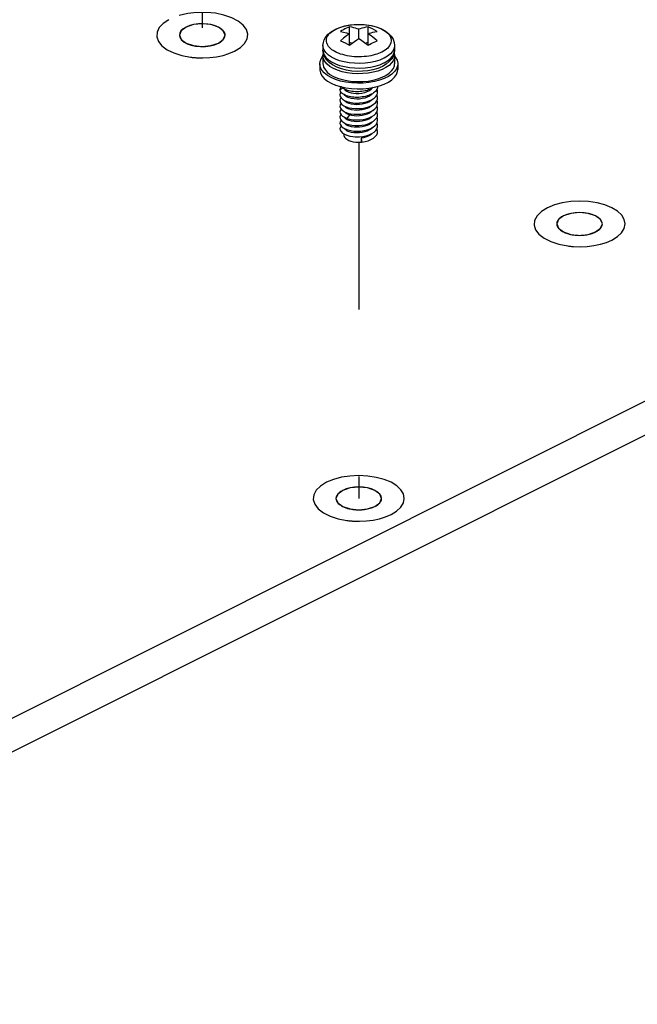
# Paper-space layout '005_EXP_CORICANT_PE_DRAWING_3_1' of a CAD drawing. Header units: millimetres. Extents: x 6 to 413, y 7 to 290.
# Tile 232 of 256: x 240 to 248, y 149 to 163. Entities that reach past the tile are written whole.
import ezdxf

# ---------------------------------------------------------------- set-up
doc = ezdxf.new("R2010")
doc.units = ezdxf.units.MM
doc.header["$LTSCALE"] = 23.1
doc.linetypes.add('DASHED', pattern=[0.2, 0.1, -0.1])
for name, color, linetype in [('000_OFFSET-LINES', 7, 'CONTINUOUS'), ('124100018700A_M3X7_2W_436_BL295', 7, 'CONTINUOUS'), ('MAIN_PCB_BL273', 7, 'CONTINUOUS')]:
    doc.layers.add(name, color=color, linetype=linetype)

# ---------------------------------------------------------------- blocks, each defined once
blk = doc.blocks.new('MAIN_PCB_BL273', base_point=(232.149, 166.177))
at = {"layer": 'MAIN_PCB_BL273', "color": 7, "linetype": 'Continuous'}
for p, q in [((232.682, 149.516), (265.938, 166.146)), ((232.682, 149.048), (265.938, 165.678))]:
    blk.add_line(p, q, dxfattribs=at)
at = {"layer": 'MAIN_PCB_BL273', "color": 4, "linetype": 'Continuous'}
for p, q in [((242.512, 162.33), (242.515, 162.332)), ((247.73, 159.722), (247.733, 159.723)), ((244.677, 155.928), (244.679, 155.929))]:
    blk.add_line(p, q, dxfattribs=at)
for points in [[(242.734, 162.219), (242.816, 162.27), (242.875, 162.327), (242.91, 162.39), (242.918, 162.454), (242.9, 162.518), (242.856, 162.579), (242.788, 162.634), (242.697, 162.682), (242.59, 162.719), (242.471, 162.744), (242.344, 162.756), (242.214, 162.755), (242.088, 162.741), (241.968, 162.713)], [(241.825, 162.655), (241.749, 162.604), (241.694, 162.546), (241.664, 162.483), (241.661, 162.418), (241.683, 162.355), (241.732, 162.295), (241.804, 162.241), (241.896, 162.196), (242.005, 162.161), (242.126, 162.138)], [(242.066, 162.554), (242.025, 162.529), (241.995, 162.5), (241.978, 162.47), (241.973, 162.437), (241.982, 162.405), (242.003, 162.375), (242.037, 162.347), (242.081, 162.323), (242.134, 162.304)], [(242.521, 162.335), (242.56, 162.361), (242.588, 162.391), (242.602, 162.422), (242.604, 162.455), (242.592, 162.487), (242.567, 162.517), (242.53, 162.544), (242.483, 162.567), (242.428, 162.584), (242.367, 162.595), (242.302, 162.6), (242.237, 162.598), (242.175, 162.589), (242.117, 162.575), (242.066, 162.554)], [(242.134, 162.304), (242.197, 162.291), (242.264, 162.285), (242.332, 162.286), (242.398, 162.294), (242.459, 162.309), (242.512, 162.33)], [(242.515, 162.332), (242.516, 162.332), (242.518, 162.333), (242.519, 162.334), (242.521, 162.335)], [(242.203, 162.13), (242.298, 162.127), (242.394, 162.131), (242.488, 162.143), (242.577, 162.162), (242.659, 162.187), (242.734, 162.219)], [(242.126, 162.138), (242.139, 162.136), (242.152, 162.135), (242.164, 162.133), (242.177, 162.132), (242.19, 162.131), (242.203, 162.13)], [(247.062, 160.056), (246.979, 160.005), (246.919, 159.946), (246.885, 159.882), (246.878, 159.816), (246.899, 159.751), (246.946, 159.69), (247.018, 159.635), (247.111, 159.588), (247.222, 159.552), (247.345, 159.529)], [(247.953, 159.61), (248.031, 159.658), (248.089, 159.712), (248.125, 159.771), (248.138, 159.833), (248.126, 159.894), (248.09, 159.953), (248.032, 160.007), (247.953, 160.056), (247.858, 160.095), (247.75, 160.124), (247.632, 160.142), (247.508, 160.148), (247.385, 160.142), (247.267, 160.124), (247.159, 160.095), (247.062, 160.056)], [(247.285, 159.944), (247.258, 159.929), (247.235, 159.912), (247.217, 159.893), (247.203, 159.874), (247.195, 159.854), (247.193, 159.833)], [(247.823, 159.833), (247.817, 159.863), (247.799, 159.893), (247.77, 159.92), (247.73, 159.944), (247.683, 159.964), (247.629, 159.978), (247.57, 159.987), (247.508, 159.99), (247.447, 159.987), (247.388, 159.979), (247.333, 159.964), (247.285, 159.944)], [(247.193, 159.833), (247.193, 159.823), (247.195, 159.813), (247.199, 159.802), (247.203, 159.793), (247.209, 159.783), (247.216, 159.773)], [(247.216, 159.773), (247.225, 159.764), (247.234, 159.754), (247.245, 159.746), (247.257, 159.738), (247.27, 159.729), (247.285, 159.722)], [(247.739, 159.726), (247.751, 159.733), (247.762, 159.74), (247.773, 159.748), (247.782, 159.756), (247.791, 159.764), (247.798, 159.773)], [(247.798, 159.773), (247.805, 159.782), (247.812, 159.792), (247.816, 159.802), (247.82, 159.812), (247.822, 159.822), (247.823, 159.833)], [(247.285, 159.722), (247.295, 159.717), (247.306, 159.712), (247.317, 159.708), (247.328, 159.703), (247.34, 159.699), (247.353, 159.696)], [(247.353, 159.696), (247.358, 159.694), (247.364, 159.693), (247.369, 159.691), (247.374, 159.69), (247.38, 159.689), (247.387, 159.687)], [(247.387, 159.687), (247.405, 159.684), (247.425, 159.681), (247.446, 159.679), (247.465, 159.677), (247.486, 159.676), (247.507, 159.675)], [(247.422, 159.521), (247.516, 159.518), (247.613, 159.522), (247.706, 159.534), (247.796, 159.553), (247.878, 159.578), (247.953, 159.61)], [(247.507, 159.675), (247.527, 159.676), (247.548, 159.677), (247.569, 159.678), (247.588, 159.681), (247.608, 159.684), (247.628, 159.687)], [(247.628, 159.687), (247.646, 159.691), (247.664, 159.696), (247.682, 159.702), (247.699, 159.708), (247.715, 159.715), (247.73, 159.722)], [(247.733, 159.723), (247.734, 159.724), (247.736, 159.724), (247.737, 159.725), (247.739, 159.726)], [(247.345, 159.529), (247.357, 159.527), (247.37, 159.526), (247.383, 159.524), (247.396, 159.523), (247.409, 159.522), (247.422, 159.521)], [(244.9, 155.817), (244.978, 155.864), (245.036, 155.918), (245.072, 155.977), (245.084, 156.039), (245.072, 156.101), (245.037, 156.159), (244.979, 156.214), (244.9, 156.262), (244.805, 156.301), (244.696, 156.33), (244.579, 156.348), (244.454, 156.354), (244.332, 156.348), (244.214, 156.331), (244.106, 156.302), (244.009, 156.262)], [(244.009, 156.262), (243.926, 156.211), (243.866, 156.152), (243.832, 156.089), (243.825, 156.023), (243.846, 155.958), (243.893, 155.896), (243.965, 155.841), (244.058, 155.795), (244.168, 155.759), (244.291, 155.735)], [(244.232, 156.151), (244.205, 156.135), (244.182, 156.118), (244.164, 156.1), (244.15, 156.08), (244.142, 156.06), (244.139, 156.039)], [(244.769, 156.039), (244.763, 156.07), (244.746, 156.099), (244.717, 156.126), (244.677, 156.151), (244.63, 156.17), (244.576, 156.185), (244.517, 156.194), (244.455, 156.197), (244.393, 156.194), (244.335, 156.185), (244.28, 156.171), (244.232, 156.151)], [(244.139, 156.039), (244.14, 156.029), (244.142, 156.019), (244.145, 156.009), (244.15, 155.999), (244.156, 155.989), (244.163, 155.979)], [(244.163, 155.979), (244.171, 155.97), (244.181, 155.961), (244.192, 155.952), (244.204, 155.944), (244.217, 155.936), (244.231, 155.928)], [(244.686, 155.933), (244.698, 155.939), (244.709, 155.947), (244.72, 155.954), (244.729, 155.962), (244.738, 155.97), (244.745, 155.979)], [(244.745, 155.979), (244.752, 155.988), (244.758, 155.998), (244.763, 156.008), (244.767, 156.019), (244.769, 156.028), (244.769, 156.039)], [(244.231, 155.928), (244.242, 155.923), (244.252, 155.918), (244.264, 155.914), (244.275, 155.91), (244.287, 155.906), (244.3, 155.902)], [(244.3, 155.902), (244.305, 155.901), (244.31, 155.899), (244.316, 155.898), (244.321, 155.897), (244.327, 155.895), (244.334, 155.894)], [(244.334, 155.894), (244.352, 155.89), (244.372, 155.887), (244.393, 155.885), (244.412, 155.883), (244.433, 155.882), (244.454, 155.882)], [(244.369, 155.727), (244.463, 155.724), (244.559, 155.729), (244.653, 155.74), (244.742, 155.759), (244.825, 155.785), (244.9, 155.817)], [(244.454, 155.882), (244.474, 155.882), (244.495, 155.883), (244.515, 155.885), (244.535, 155.887), (244.555, 155.89), (244.575, 155.894)], [(244.575, 155.894), (244.593, 155.898), (244.611, 155.903), (244.629, 155.908), (244.646, 155.914), (244.662, 155.921), (244.677, 155.928)], [(244.679, 155.929), (244.681, 155.93), (244.683, 155.931), (244.684, 155.932), (244.686, 155.933)], [(244.291, 155.735), (244.304, 155.733), (244.317, 155.732), (244.33, 155.731), (244.343, 155.729), (244.356, 155.728), (244.369, 155.727)]]:
    blk.add_lwpolyline(points, dxfattribs=at)
at = {"layer": 'MAIN_PCB_BL273', "color": 7, "linetype": 'Continuous'}
for points in [[(242.066, 162.553), (241.998, 162.502), (241.974, 162.442)], [(242.604, 162.442), (242.58, 162.502), (242.512, 162.553), (242.409, 162.588), (242.289, 162.6), (242.168, 162.588), (242.066, 162.553)], [(241.974, 162.442), (241.998, 162.382), (242.066, 162.331), (242.168, 162.297), (242.289, 162.285), (242.409, 162.297), (242.512, 162.331)], [(242.512, 162.331), (242.58, 162.382), (242.604, 162.442)], [(247.285, 159.944), (247.217, 159.893), (247.193, 159.833)], [(247.823, 159.833), (247.799, 159.893), (247.73, 159.944), (247.628, 159.978), (247.508, 159.99), (247.387, 159.978), (247.285, 159.944)], [(247.193, 159.833), (247.217, 159.773), (247.285, 159.722), (247.387, 159.687), (247.508, 159.675), (247.628, 159.687), (247.73, 159.722)], [(247.73, 159.722), (247.799, 159.773), (247.823, 159.833)], [(244.232, 156.151), (244.163, 156.1), (244.139, 156.039)], [(244.769, 156.039), (244.745, 156.1), (244.677, 156.151), (244.575, 156.185), (244.454, 156.197), (244.334, 156.185), (244.232, 156.151)], [(244.139, 156.039), (244.163, 155.979), (244.232, 155.928), (244.334, 155.894), (244.454, 155.882), (244.575, 155.894), (244.677, 155.928)], [(244.677, 155.928), (244.745, 155.979), (244.769, 156.039)]]:
    blk.add_lwpolyline(points, dxfattribs=at)
blk = doc.blocks.new('124100018700A_M3X7_2W_436_BL295', base_point=(244.454, 161.776))
at = {"layer": '124100018700A_M3X7_2W_436_BL295', "color": 7, "linetype": 'Continuous'}
for p, q in [((244.114, 162.512), (244.137, 162.525)), ((244.137, 162.525), (244.14, 162.527)), ((244.14, 162.527), (244.194, 162.549)), ((244.327, 162.301), (244.327, 162.556)), ((244.454, 162.396), (244.454, 162.523)), ((244.582, 162.301), (244.582, 162.556)), ((244.327, 162.345), (244.36, 162.329)), ((244.549, 162.329), (244.582, 162.345)), ((244.624, 162.326), (244.645, 162.337)), ((243.959, 162.298), (243.959, 162.233)), ((243.959, 162.233), (243.962, 162.206)), ((244.772, 162.208), (244.769, 162.206)), ((244.881, 162.297), (244.854, 162.264)), ((244.949, 162.233), (244.945, 162.193)), ((244.949, 162.298), (244.949, 162.233)), ((243.959, 162.154), (243.959, 162.046)), ((244.804, 162.123), (244.801, 162.122)), ((244.802, 162.057), (244.804, 162.058)), ((244.949, 162.152), (244.949, 162.046)), ((243.914, 162.046), (243.914, 161.968)), ((244.292, 161.922), (244.224, 161.937)), ((244.356, 161.946), (244.283, 161.958)), ((244.718, 161.946), (244.653, 161.929)), ((244.781, 162.01), (244.718, 161.983)), ((244.994, 162.046), (244.994, 161.968)), ((244.104, 161.871), (244.16, 161.847)), ((244.16, 161.847), (244.223, 161.828)), ((244.742, 161.818), (244.671, 161.799)), ((244.234, 161.708), (244.194, 161.687)), ((244.594, 161.708), (244.67, 161.721)), ((244.258, 161.613), (244.256, 161.617)), ((244.258, 161.536), (244.256, 161.539)), ((244.625, 161.615), (244.601, 161.598)), ((244.625, 161.538), (244.601, 161.521)), ((244.641, 161.632), (244.625, 161.615)), ((244.642, 161.554), (244.625, 161.538)), ((244.668, 161.572), (244.692, 161.595)), ((244.258, 161.458), (244.256, 161.462)), ((244.259, 161.379), (244.256, 161.384)), ((244.405, 161.427), (244.454, 161.427)), ((244.42, 161.504), (244.455, 161.504)), ((244.625, 161.46), (244.601, 161.443)), ((244.625, 161.382), (244.601, 161.365)), ((244.643, 161.477), (244.625, 161.46)), ((244.642, 161.399), (244.625, 161.382)), ((244.256, 161.306), (244.29, 161.291)), ((244.258, 161.302), (244.256, 161.306)), ((244.324, 161.339), (244.29, 161.291)), ((244.625, 161.304), (244.601, 161.287)), ((244.642, 161.321), (244.625, 161.304)), ((244.643, 161.244), (244.625, 161.226)), ((244.667, 161.337), (244.691, 161.36)), ((244.258, 161.224), (244.256, 161.229)), ((244.405, 161.115), (244.434, 161.114)), ((244.625, 161.226), (244.601, 161.209)), ((244.247, 161.077), (244.247, 161.064)), ((244.405, 161.037), (244.426, 161.036)), ((244.418, 161.036), (244.454, 161.037)), ((244.426, 161.036), (244.454, 161.037)), ((244.487, 161.016), (244.487, 160.962)), ((244.487, 161.016), (244.495, 160.962)), ((244.495, 160.962), (244.541, 160.97)), ((244.541, 160.97), (244.584, 160.983)), ((244.495, 160.962), (244.487, 160.962))]:
    blk.add_line(p, q, dxfattribs=at)
for points in [[(243.959, 162.298), (243.964, 162.338), (243.977, 162.378), (243.999, 162.418), (244.032, 162.456), (244.076, 162.492), (244.128, 162.522)], [(244.035, 162.287), (244.024, 162.303), (244.015, 162.32), (244.01, 162.336), (244.006, 162.354), (244.006, 162.371), (244.008, 162.388), (244.012, 162.405), (244.019, 162.422), (244.029, 162.438), (244.041, 162.454), (244.056, 162.47), (244.073, 162.485), (244.092, 162.499), (244.114, 162.512)], [(244.128, 162.522), (244.191, 162.548), (244.259, 162.569), (244.331, 162.582), (244.404, 162.589), (244.479, 162.59), (244.553, 162.585), (244.625, 162.574), (244.695, 162.556), (244.759, 162.532), (244.817, 162.502), (244.866, 162.466), (244.904, 162.426), (244.929, 162.384), (244.944, 162.342), (244.949, 162.298)], [(244.194, 162.549), (244.254, 162.567), (244.319, 162.58), (244.388, 162.588), (244.458, 162.591), (244.528, 162.588), (244.596, 162.579), (244.66, 162.566), (244.72, 162.547)], [(244.263, 162.528), (244.242, 162.517), (244.221, 162.505), (244.2, 162.492)], [(244.2, 162.492), (244.242, 162.485), (244.284, 162.474), (244.327, 162.46)], [(244.327, 162.556), (244.306, 162.547), (244.285, 162.538), (244.263, 162.528)], [(244.454, 162.523), (244.434, 162.531), (244.411, 162.538), (244.386, 162.545), (244.358, 162.551), (244.327, 162.556)], [(244.582, 162.556), (244.551, 162.551), (244.523, 162.545), (244.498, 162.538), (244.475, 162.531), (244.454, 162.523)], [(244.709, 162.492), (244.677, 162.511), (244.645, 162.528), (244.613, 162.543), (244.582, 162.556)], [(244.582, 162.46), (244.602, 162.467), (244.625, 162.474), (244.65, 162.481), (244.678, 162.487), (244.709, 162.492)], [(244.72, 162.547), (244.773, 162.524), (244.819, 162.497), (244.855, 162.467), (244.882, 162.435), (244.898, 162.401), (244.903, 162.366), (244.897, 162.331), (244.881, 162.297)], [(244.327, 162.46), (244.285, 162.432), (244.242, 162.4), (244.2, 162.365)], [(244.2, 162.365), (244.234, 162.351), (244.266, 162.335)], [(244.266, 162.335), (244.297, 162.319), (244.327, 162.301)], [(244.327, 162.301), (244.361, 162.33), (244.394, 162.355)], [(244.394, 162.355), (244.425, 162.377), (244.454, 162.396)], [(244.454, 162.396), (244.476, 162.382), (244.496, 162.368)], [(244.496, 162.368), (244.516, 162.354), (244.534, 162.34), (244.551, 162.327), (244.567, 162.314), (244.582, 162.301)], [(244.709, 162.365), (244.678, 162.39), (244.65, 162.412), (244.625, 162.431), (244.602, 162.447), (244.582, 162.46)], [(244.645, 162.337), (244.667, 162.347), (244.688, 162.356), (244.709, 162.365)], [(244.078, 162.138), (244.034, 162.167), (244, 162.2), (243.976, 162.235), (243.962, 162.271), (243.959, 162.298)], [(243.979, 162.147), (243.964, 162.19), (243.959, 162.233)], [(243.962, 162.206), (243.976, 162.17), (244, 162.135), (244.035, 162.102), (244.078, 162.073)], [(244.102, 162.228), (244.082, 162.241), (244.064, 162.256), (244.048, 162.271), (244.035, 162.287)], [(244.769, 162.206), (244.749, 162.197), (244.728, 162.189), (244.704, 162.18), (244.679, 162.172), (244.651, 162.165), (244.623, 162.158), (244.592, 162.153), (244.56, 162.148), (244.528, 162.145), (244.494, 162.143), (244.46, 162.142), (244.426, 162.142), (244.392, 162.144), (244.359, 162.147), (244.326, 162.151), (244.294, 162.157), (244.262, 162.164), (244.232, 162.172), (244.202, 162.181), (244.174, 162.191), (244.148, 162.202), (244.124, 162.215), (244.102, 162.228)], [(244.582, 162.301), (244.603, 162.314), (244.624, 162.326)], [(244.854, 162.264), (244.817, 162.234), (244.772, 162.208)], [(244.804, 162.058), (244.853, 162.086), (244.892, 162.118), (244.921, 162.151), (244.941, 162.187), (244.949, 162.224), (244.949, 162.233)], [(244.949, 162.298), (244.949, 162.288), (244.941, 162.252), (244.921, 162.216), (244.892, 162.182)], [(243.914, 162.046), (243.918, 162.077), (243.933, 162.116), (243.959, 162.154)], [(243.959, 162.155), (243.962, 162.183), (243.965, 162.189)], [(244.104, 161.98), (244.056, 162.009), (244.017, 162.04), (243.987, 162.074), (243.968, 162.109), (243.96, 162.146), (243.959, 162.155)], [(244.283, 161.958), (244.214, 161.975), (244.15, 161.999), (244.092, 162.03), (244.043, 162.066), (244.005, 162.106), (243.979, 162.147)], [(244.801, 162.122), (244.745, 162.098), (244.682, 162.078), (244.614, 162.064), (244.543, 162.055), (244.469, 162.051), (244.396, 162.053), (244.323, 162.06), (244.254, 162.072), (244.189, 162.089), (244.13, 162.111), (244.078, 162.138)], [(244.078, 162.073), (244.13, 162.046), (244.189, 162.024), (244.255, 162.007)], [(244.949, 162.155), (244.946, 162.128), (244.933, 162.091), (244.908, 162.057), (244.874, 162.024), (244.83, 161.994), (244.777, 161.968), (244.718, 161.946)], [(244.945, 162.193), (244.932, 162.153), (244.91, 162.114), (244.876, 162.076), (244.833, 162.04), (244.781, 162.01)], [(244.892, 162.182), (244.853, 162.151), (244.804, 162.123)], [(244.944, 162.189), (244.949, 162.165), (244.949, 162.155)], [(244.948, 162.154), (244.964, 162.135), (244.985, 162.097), (244.994, 162.056), (244.994, 162.046)], [(244.073, 161.855), (244.02, 161.886), (243.977, 161.92), (243.945, 161.957), (243.924, 161.996), (243.915, 162.036), (243.914, 162.046)], [(243.914, 161.968), (243.915, 161.959), (243.924, 161.919), (243.944, 161.88), (243.977, 161.843), (244.02, 161.808), (244.073, 161.778)], [(243.959, 162.046), (243.96, 162.037), (243.968, 162.001), (243.987, 161.965), (244.017, 161.931), (244.056, 161.899), (244.104, 161.871)], [(244.224, 161.937), (244.161, 161.956), (244.104, 161.98)], [(244.255, 162.007), (244.324, 161.995), (244.397, 161.988), (244.47, 161.986), (244.544, 161.99), (244.615, 161.999)], [(244.653, 161.929), (244.583, 161.916), (244.51, 161.91), (244.437, 161.908), (244.363, 161.912), (244.292, 161.922)], [(244.578, 161.95), (244.504, 161.942), (244.43, 161.941), (244.356, 161.946)], [(244.718, 161.983), (244.65, 161.963), (244.578, 161.95)], [(244.615, 161.999), (244.683, 162.014), (244.746, 162.033), (244.802, 162.057)], [(244.652, 161.819), (244.718, 161.837), (244.777, 161.859), (244.829, 161.885), (244.873, 161.915), (244.908, 161.947), (244.932, 161.982), (244.946, 162.018), (244.949, 162.046)], [(244.67, 161.721), (244.742, 161.74), (244.806, 161.764), (244.864, 161.792), (244.911, 161.825), (244.949, 161.86), (244.976, 161.898), (244.991, 161.938), (244.994, 161.968)], [(244.994, 162.046), (244.991, 162.016), (244.976, 161.976), (244.949, 161.938), (244.912, 161.903), (244.864, 161.87), (244.807, 161.842), (244.742, 161.818)], [(244.277, 161.791), (244.203, 161.808), (244.134, 161.829), (244.073, 161.855)], [(244.223, 161.828), (244.291, 161.813), (244.362, 161.803), (244.436, 161.799), (244.51, 161.8), (244.582, 161.807), (244.652, 161.819)], [(244.671, 161.799), (244.595, 161.786), (244.515, 161.778), (244.435, 161.777), (244.355, 161.781), (244.277, 161.791)], [(244.073, 161.778), (244.134, 161.751), (244.202, 161.73)], [(244.209, 161.654), (244.198, 161.638), (244.193, 161.617), (244.197, 161.596)], [(244.206, 161.729), (244.196, 161.709), (244.194, 161.687)], [(244.215, 161.646), (244.207, 161.656), (244.2, 161.666), (244.196, 161.677), (244.194, 161.687)], [(244.202, 161.73), (244.276, 161.714), (244.354, 161.703), (244.434, 161.699), (244.515, 161.7), (244.594, 161.708)], [(244.264, 161.691), (244.249, 161.699), (244.235, 161.708), (244.224, 161.716), (244.214, 161.726), (244.212, 161.727)], [(244.256, 161.696), (244.268, 161.681), (244.289, 161.666), (244.315, 161.654), (244.347, 161.645)], [(244.405, 161.66), (244.382, 161.662), (244.36, 161.665), (244.339, 161.668), (244.318, 161.673), (244.299, 161.678), (244.281, 161.684), (244.264, 161.691)], [(244.454, 161.66), (244.452, 161.66), (244.428, 161.66), (244.405, 161.66)], [(244.624, 161.7), (244.605, 161.692), (244.586, 161.684), (244.565, 161.678), (244.543, 161.672), (244.521, 161.668), (244.498, 161.664), (244.475, 161.662), (244.454, 161.66)], [(244.498, 161.641), (244.536, 161.65), (244.57, 161.661), (244.601, 161.676)], [(244.601, 161.676), (244.625, 161.693), (244.641, 161.709)], [(244.684, 161.665), (244.672, 161.653), (244.659, 161.643), (244.643, 161.633), (244.627, 161.624), (244.608, 161.615)], [(244.655, 161.718), (244.641, 161.709), (244.624, 161.7)], [(244.709, 161.701), (244.703, 161.688), (244.694, 161.676), (244.684, 161.665)], [(244.692, 161.595), (244.707, 161.619), (244.715, 161.644), (244.714, 161.67), (244.705, 161.693)], [(244.715, 161.733), (244.715, 161.726), (244.713, 161.713), (244.709, 161.701)], [(244.209, 161.576), (244.202, 161.567), (244.194, 161.546), (244.195, 161.525), (244.204, 161.504)], [(244.197, 161.596), (244.209, 161.575), (244.229, 161.556), (244.257, 161.539)], [(244.267, 161.612), (244.251, 161.62), (244.237, 161.628), (244.225, 161.637), (244.215, 161.646)], [(244.257, 161.539), (244.291, 161.525), (244.33, 161.514), (244.373, 161.507), (244.405, 161.504)], [(244.388, 161.56), (244.354, 161.565), (244.322, 161.574), (244.295, 161.585), (244.274, 161.598), (244.258, 161.613)], [(244.388, 161.482), (244.353, 161.487), (244.322, 161.496), (244.295, 161.507), (244.273, 161.521), (244.258, 161.536)], [(244.405, 161.582), (244.386, 161.584), (244.364, 161.586), (244.342, 161.59), (244.322, 161.594), (244.302, 161.599), (244.284, 161.605), (244.267, 161.612)], [(244.347, 161.645), (244.382, 161.638), (244.42, 161.636), (244.46, 161.637), (244.498, 161.641)], [(244.538, 161.572), (244.502, 161.564), (244.464, 161.559), (244.426, 161.558), (244.388, 161.56)], [(244.454, 161.582), (244.432, 161.582), (244.409, 161.582), (244.405, 161.582)], [(244.608, 161.615), (244.589, 161.608), (244.568, 161.601), (244.547, 161.595), (244.525, 161.591), (244.502, 161.587), (244.479, 161.584), (244.454, 161.582)], [(244.455, 161.504), (244.467, 161.505), (244.514, 161.511), (244.559, 161.521), (244.6, 161.534)], [(244.601, 161.598), (244.571, 161.584), (244.538, 161.572)], [(244.601, 161.521), (244.571, 161.506), (244.538, 161.495)], [(244.6, 161.534), (244.637, 161.551), (244.668, 161.572)], [(244.658, 161.486), (244.684, 161.508), (244.703, 161.532)], [(244.697, 161.446), (244.71, 161.471), (244.715, 161.497), (244.712, 161.523), (244.705, 161.537)], [(244.703, 161.532), (244.713, 161.558), (244.715, 161.583), (244.709, 161.609), (244.705, 161.615)], [(244.209, 161.421), (244.199, 161.405), (244.193, 161.384), (244.197, 161.362)], [(244.209, 161.499), (244.206, 161.496), (244.196, 161.475), (244.194, 161.454), (244.2, 161.433)], [(244.2, 161.433), (244.215, 161.412), (244.238, 161.394)], [(244.204, 161.504), (244.222, 161.484), (244.247, 161.466)], [(244.238, 161.394), (244.268, 161.378), (244.304, 161.365), (244.344, 161.355), (244.389, 161.35), (244.405, 161.349)], [(244.247, 161.466), (244.279, 161.451), (244.317, 161.439), (244.359, 161.431), (244.405, 161.427)], [(244.388, 161.404), (244.353, 161.409), (244.322, 161.418), (244.295, 161.429), (244.273, 161.443), (244.258, 161.458)], [(244.324, 161.339), (244.297, 161.35), (244.274, 161.364), (244.259, 161.379)], [(244.538, 161.495), (244.502, 161.486), (244.464, 161.481), (244.426, 161.48), (244.388, 161.482)], [(244.538, 161.417), (244.502, 161.408), (244.464, 161.403), (244.426, 161.402), (244.388, 161.404)], [(244.405, 161.504), (244.426, 161.504), (244.454, 161.504)], [(244.454, 161.427), (244.498, 161.43), (244.544, 161.439), (244.587, 161.451)], [(244.601, 161.443), (244.572, 161.428), (244.538, 161.417)], [(244.572, 161.368), (244.612, 161.383), (244.647, 161.401)], [(244.587, 161.451), (244.625, 161.467), (244.658, 161.486)], [(244.647, 161.401), (244.676, 161.423), (244.697, 161.446)], [(244.691, 161.36), (244.707, 161.385), (244.715, 161.41), (244.714, 161.436), (244.705, 161.46)], [(244.702, 161.298), (244.713, 161.323), (244.715, 161.349), (244.709, 161.375), (244.705, 161.381)], [(244.209, 161.342), (244.202, 161.334), (244.194, 161.313), (244.195, 161.292), (244.204, 161.271)], [(244.209, 161.265), (244.207, 161.263), (244.196, 161.242), (244.194, 161.221), (244.2, 161.2)], [(244.197, 161.362), (244.209, 161.342), (244.229, 161.323), (244.256, 161.306)], [(244.204, 161.271), (244.221, 161.251), (244.246, 161.233)], [(244.389, 161.248), (244.354, 161.253), (244.322, 161.262), (244.295, 161.273), (244.274, 161.287), (244.258, 161.302)], [(244.29, 161.291), (244.329, 161.28), (244.373, 161.273), (244.405, 161.271)], [(244.601, 161.365), (244.572, 161.35), (244.539, 161.339), (244.503, 161.33), (244.465, 161.325), (244.428, 161.324), (244.391, 161.326), (244.356, 161.331), (244.324, 161.339)], [(244.538, 161.261), (244.502, 161.252), (244.465, 161.247), (244.426, 161.246), (244.389, 161.248)], [(244.405, 161.349), (244.435, 161.348), (244.454, 161.349)], [(244.405, 161.349), (244.426, 161.348), (244.454, 161.349)], [(244.405, 161.271), (244.419, 161.27), (244.454, 161.271)], [(244.454, 161.349), (244.482, 161.351), (244.529, 161.358), (244.572, 161.368)], [(244.454, 161.271), (244.466, 161.271), (244.513, 161.277), (244.558, 161.286), (244.6, 161.3)], [(244.601, 161.287), (244.572, 161.272), (244.538, 161.261)], [(244.585, 161.217), (244.623, 161.233), (244.657, 161.252)], [(244.6, 161.3), (244.636, 161.317), (244.667, 161.337)], [(244.657, 161.252), (244.683, 161.274), (244.702, 161.298)], [(244.697, 161.211), (244.71, 161.236), (244.715, 161.262), (244.712, 161.288), (244.705, 161.303)], [(244.209, 161.187), (244.199, 161.172), (244.193, 161.15), (244.197, 161.129), (244.209, 161.108), (244.228, 161.089)], [(244.2, 161.2), (244.214, 161.18), (244.236, 161.161), (244.266, 161.145), (244.302, 161.132), (244.342, 161.122), (244.387, 161.116), (244.405, 161.115)], [(244.246, 161.233), (244.277, 161.218), (244.314, 161.206), (244.356, 161.197), (244.405, 161.193)], [(244.601, 161.131), (244.571, 161.116), (244.538, 161.105), (244.501, 161.096), (244.464, 161.091), (244.426, 161.09), (244.388, 161.092), (244.353, 161.098), (244.322, 161.106), (244.295, 161.117), (244.274, 161.131), (244.258, 161.146), (244.256, 161.151)], [(244.601, 161.209), (244.571, 161.194), (244.538, 161.183), (244.502, 161.174), (244.464, 161.169), (244.426, 161.168), (244.388, 161.17), (244.353, 161.176), (244.322, 161.184), (244.295, 161.195), (244.274, 161.208), (244.258, 161.224)], [(244.405, 161.193), (244.449, 161.192), (244.455, 161.193)], [(244.405, 161.115), (244.426, 161.114), (244.455, 161.115)], [(244.406, 161.193), (244.426, 161.192), (244.454, 161.193)], [(244.454, 161.037), (244.466, 161.037), (244.512, 161.043), (244.557, 161.052), (244.598, 161.066), (244.635, 161.083), (244.666, 161.103), (244.69, 161.125)], [(244.455, 161.193), (244.496, 161.196), (244.541, 161.204), (244.585, 161.217)], [(244.455, 161.115), (244.481, 161.117), (244.527, 161.123), (244.571, 161.134), (244.611, 161.149), (244.646, 161.167)], [(244.584, 160.983), (244.623, 160.998), (244.656, 161.017), (244.683, 161.039), (244.702, 161.063), (244.713, 161.089), (244.715, 161.114), (244.709, 161.14), (244.705, 161.147)], [(244.641, 161.164), (244.625, 161.148), (244.601, 161.131)], [(244.646, 161.167), (244.675, 161.188), (244.697, 161.211)], [(244.69, 161.125), (244.706, 161.149), (244.714, 161.175), (244.714, 161.201), (244.705, 161.226), (244.705, 161.227)], [(244.228, 161.089), (244.256, 161.072), (244.289, 161.058), (244.329, 161.047), (244.372, 161.039), (244.405, 161.037)], [(244.247, 161.064), (244.249, 161.053), (244.256, 161.034), (244.27, 161.017), (244.29, 161.002), (244.315, 160.988), (244.344, 160.977), (244.377, 160.968), (244.413, 160.963), (244.45, 160.961), (244.487, 160.962)], [(244.601, 161.053), (244.576, 161.04), (244.548, 161.03), (244.518, 161.022), (244.487, 161.016)], [(244.642, 161.087), (244.625, 161.07), (244.601, 161.053)]]:
    blk.add_lwpolyline(points, dxfattribs=at)

psp = doc.layouts.new('005_EXP_CORICANT_PE_DRAWING_3_1')

# ---------------------------------------------------------------- linework, layer by layer
at = {"layer": '000_OFFSET-LINES', "color": 4, "linetype": 'DASHED'}
for p, q in [((242.289, 169.474), (242.289, 162.331)), ((244.454, 160.962), (244.454, 156.039))]:
    psp.add_line(p, q, dxfattribs=at)

# ---------------------------------------------------------------- block references
at = {"layer": '124100018700A_M3X7_2W_436_BL295'}
psp.add_blockref('124100018700A_M3X7_2W_436_BL295', (244.454, 161.776), dxfattribs=at)
at = {"layer": 'MAIN_PCB_BL273'}
psp.add_blockref('MAIN_PCB_BL273', (232.149, 166.177), dxfattribs=at)

doc.saveas('drawing.dxf')
